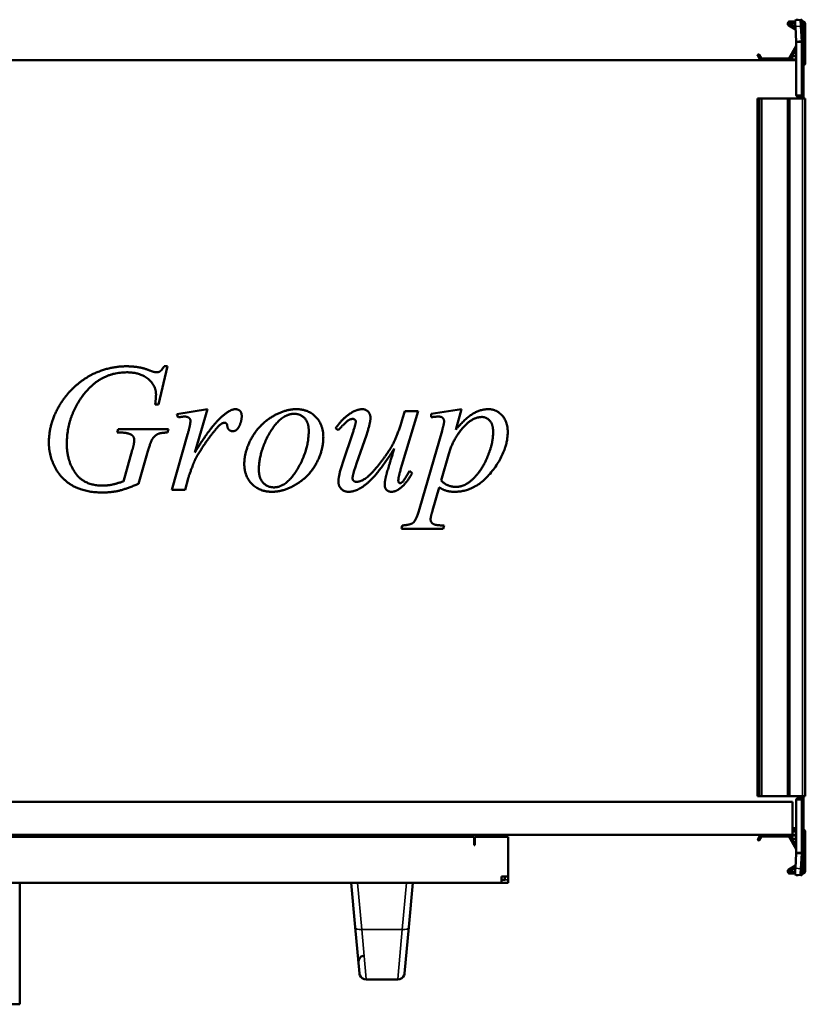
# Model space of a CAD drawing. Header units: millimetres. Extents: x 268 to 992, y 221 to 670.
# Tile 2 of 2: x 634 to 992, y 221 to 670. Entities that reach past the tile are written whole.
import ezdxf

# ---------------------------------------------------------------- set-up
doc = ezdxf.new("R2010")
doc.units = ezdxf.units.MM
doc.header["$LTSCALE"] = 3
doc.layers.add('Widoczne (ISO)', color=7, linetype='Continuous', lineweight=50)
doc.layers.add('Widoczne wąskie (ISO)', color=7, linetype='Continuous', lineweight=35)

msp = doc.modelspace()

# ---------------------------------------------------------------- linework, layer by layer
at = {"layer": 'Widoczne (ISO)'}
for p, q in [((987.2, 669.11), (984.8, 669.11)), ((989.76, 669.88), (987.27, 669.73)), ((987.7, 669.81), (988.58, 669.81)), ((989.76, 669.88), (990.19, 669.89)), ((990.2, 669.81), (990.2, 659.73)), ((990.6, 669.11), (990.2, 669.11)), ((984.3, 667.24), (987.35, 665.48)), ((987.29, 666.44), (984.7, 667.93)), ((984.8, 668.31), (987.2, 668.31)), ((987.27, 666.73), (987.7, 659.81)), ((990.19, 659.97), (989.76, 666.88)), ((990.7, 668.31), (990.2, 668.31)), ((991, 668.31), (990.7, 668.31)), ((991, 668.31), (991, 656.31)), ((991.8, 650.11), (991.8, 667.91)), ((987.7, 659.81), (988.8, 659.88)), ((988.8, 659.73), (987.7, 659.73)), ((987.7, 659.73), (987.7, 635.52)), ((988.8, 659.88), (990.19, 659.97)), ((990.2, 659.73), (988.8, 659.73)), ((990.2, 635.51), (990.2, 659.73)), ((987.67, 657.97), (984.41, 652.31)), ((985.1, 651.91), (987.7, 656.41)), ((990.28, 655.57), (990.2, 655.8)), ((991, 655.81), (990.7, 655.81)), ((991, 656.31), (991, 655.81)), ((991, 655.81), (991, 652.75)), ((987.7, 651.41), (272.3, 651.41)), ((970.13, 653.53), (971.07, 651.91)), ((970.55, 654.01), (970.2, 653.81)), ((971.76, 652.31), (970.82, 653.93)), ((984.23, 652.21), (971.94, 652.21)), ((987.7, 653.31), (986.6, 653.31)), ((986.6, 651.71), (987.7, 651.71)), ((990.29, 651.71), (990.29, 651.71)), ((991, 651.41), (990.93, 651.41)), ((991, 652.75), (990.94, 652.73)), ((990.94, 652.7), (990.94, 652.69)), ((991, 651.51), (991, 651.41)), ((991, 648.41), (991, 651.41)), ((990.94, 648.31), (990.94, 635.51)), ((991, 648.41), (991, 635.31)), ((970.1, 633.91), (970.2, 633.91)), ((970.1, 315.91), (970.1, 633.91)), ((970.55, 633.91), (970.2, 633.91)), ((970.55, 633.91), (970.82, 633.91)), ((971.76, 633.91), (970.82, 633.91)), ((971.94, 633.91), (971.76, 633.91)), ((983.8, 633.91), (971.94, 633.91)), ((983.8, 633.91), (984.8, 633.91)), ((983.8, 315.91), (983.8, 633.91)), ((990.6, 633.91), (984.8, 633.91)), ((988.4, 634.82), (988.5, 634.82)), ((988.5, 634.81), (988.5, 634.82)), ((988.5, 634.81), (988.5, 633.91)), ((988.5, 634.81), (990.2, 634.81)), ((990.2, 635.51), (990.2, 634.81)), ((990.7, 635.31), (990.2, 635.31)), ((990.6, 633.91), (991.8, 633.91)), ((991, 635.31), (990.7, 635.31)), ((991, 634.81), (990.7, 634.81)), ((991, 635.31), (991, 634.81)), ((991, 633.91), (991, 634.81)), ((991.8, 315.91), (991.8, 633.91)), ((701.29, 511.91), (697.2, 494.57)), ((699.81, 511.91), (701.29, 511.91)), ((697.2, 494.57), (695.72, 494.57)), ((705.6, 490.12), (719.49, 492.36)), ((706.14, 488.63), (705.6, 490.12)), ((719.49, 492.36), (713.83, 472.64)), ((815.51, 491.42), (808.1, 466.89)), ((808.41, 488.05), (809.36, 491.42)), ((809.36, 491.42), (815.51, 491.42)), ((821.44, 490.3), (835.28, 492.36)), ((821.44, 488.72), (821.44, 490.3)), ((835.28, 492.36), (832.59, 483.02)), ((678.46, 481.71), (678.91, 483.29)), ((679.59, 481.71), (678.46, 481.71)), ((678.91, 483.29), (701.74, 483.29)), ((701.74, 483.29), (701.33, 481.71)), ((703.22, 455.65), (710.46, 480.86)), ((779.12, 482.79), (777.86, 483.69)), ((781.32, 468.59), (785.54, 481.13)), ((791.88, 480.55), (787.43, 467.61)), ((816.1, 446.98), (826.34, 482.52)), ((681.29, 459.47), (685.29, 473.63)), ((692.12, 472.23), (688.08, 458.35)), ((829.44, 472.05), (825.98, 459.92)), ((811.56, 464.19), (812.77, 463.25)), ((710.73, 460.77), (709.42, 455.65)), ((709.42, 455.65), (703.22, 455.65)), ((825.04, 456.69), (822.03, 446.22)), ((807.83, 437.9), (808.23, 439.39)), ((826.93, 437.9), (807.83, 437.9)), ((827.33, 439.39), (826.93, 437.9)), ((970.1, 315.91), (970.2, 315.91)), ((970.55, 315.91), (970.2, 315.91)), ((970.55, 315.91), (970.82, 315.91)), ((971.76, 315.91), (970.82, 315.91)), ((971.94, 315.91), (971.76, 315.91)), ((983.8, 315.91), (971.94, 315.91)), ((983.8, 315.91), (984.8, 315.91)), ((990.6, 315.91), (984.8, 315.91)), ((987.7, 314.3), (987.7, 290.08)), ((988.5, 315), (988.4, 315)), ((988.5, 315.91), (988.5, 315.01)), ((988.5, 315), (988.5, 315.01)), ((990.2, 315.01), (988.5, 315.01)), ((990.2, 315.01), (990.2, 314.31)), ((990.2, 314.51), (990.7, 314.51)), ((990.2, 290.08), (990.2, 314.31)), ((990.6, 315.91), (991.8, 315.91)), ((991, 315.01), (990.7, 315.01)), ((991, 314.51), (990.7, 314.51)), ((990.94, 314.31), (990.94, 301.51)), ((991, 315.01), (991, 315.91)), ((991, 315.01), (991, 314.51)), ((991, 314.51), (991, 301.41)), ((274, 313.41), (986, 313.41)), ((986, 298.41), (986, 313.41)), ((987.7, 301.41), (986, 301.41)), ((986, 300.71), (987.7, 300.71)), ((991, 301.41), (990.94, 301.41)), ((274, 298.41), (986, 298.41)), ((841, 297.41), (377, 297.41)), ((634, 297.41), (634, 298.41)), ((841, 294.41), (841, 297.41)), ((841.3, 297.41), (856.5, 297.41)), ((841.3, 297.41), (841.3, 293.66)), ((856.5, 279.41), (856.5, 297.41)), ((970.13, 296.28), (971.07, 297.91)), ((971.76, 297.51), (970.82, 295.88)), ((984.23, 297.61), (971.94, 297.61)), ((987.67, 291.85), (984.41, 297.51)), ((985.1, 297.91), (987.7, 293.4)), ((986, 299.91), (987.7, 299.91)), ((987.7, 298.41), (986, 298.41)), ((986.6, 298.11), (987.7, 298.11)), ((987.7, 296.51), (986.6, 296.51)), ((990.28, 299.91), (990.28, 299.91)), ((990.93, 299.91), (991, 299.91)), ((991, 298.41), (990.93, 298.41)), ((990.94, 297.12), (990.94, 297.12)), ((990.94, 297.09), (991, 297.07)), ((991, 298.41), (991, 299.91)), ((991, 298.31), (991, 298.41)), ((991, 297.07), (991, 294.01)), ((991.8, 299.71), (991.8, 281.91)), ((841, 293.66), (841, 294.41)), ((841.3, 293.66), (841, 293.66)), ((970.55, 295.81), (970.2, 296.01)), ((990.28, 294.24), (990.2, 294.02)), ((991, 294.01), (990.7, 294.01)), ((991, 294.01), (991, 293.51)), ((991, 293.51), (991, 281.51)), ((987.7, 290), (987.27, 283.09)), ((987.7, 290.08), (988.8, 290.08)), ((988.8, 289.93), (987.7, 290)), ((988.8, 290.08), (990.2, 290.08)), ((990.19, 289.85), (988.8, 289.93)), ((989.76, 282.93), (990.19, 289.85)), ((990.2, 290.08), (990.2, 280.01)), ((984.3, 282.57), (987.35, 284.33)), ((987.29, 283.38), (984.7, 281.88)), ((853.5, 279.41), (853.5, 276.41)), ((853.5, 279.41), (856.5, 279.41)), ((855, 277.91), (855, 279.41)), ((856.5, 276.41), (856.5, 279.41)), ((984.8, 281.51), (987.2, 281.51)), ((987.2, 280.71), (984.8, 280.71)), ((989.76, 279.93), (987.27, 280.09)), ((988.58, 280.01), (987.7, 280.01)), ((990.19, 279.92), (989.76, 279.93)), ((990.2, 281.51), (990.7, 281.51)), ((990.6, 280.71), (990.2, 280.71)), ((991, 281.51), (990.7, 281.51)), ((853.5, 276.41), (364.5, 276.41)), ((634, 221.11), (634, 276.41)), ((785, 276.41), (786.84, 256.2)), ((811.16, 256.2), (813, 276.41)), ((853.5, 277.91), (855, 277.91)), ((853.5, 276.41), (856.5, 276.41)), ((788.75, 235.14), (786.84, 256.2)), ((811.16, 256.2), (809.25, 235.14)), ((788.3, 240.14), (788.2, 241.26)), ((806.26, 232.41), (791.74, 232.41)), ((634, 221.11), (534, 221.11))]:
    msp.add_line(p, q, dxfattribs=at)
for centre, radius, start, end in [((984.8, 668.11), 1, 90, 240), ((990.6, 667.91), 1.2, 0, 90), ((984.8, 668.11), 0.2, 90, 240), ((987.5, 658.07), 0.2, 330, 0), ((990.7, 656.31), 0.5, 180, 270), ((979, 651.47), 12, 5.8625, 20), ((970.3, 653.63), 0.2, 120, 210), ((970.65, 653.83), 0.2, 30, 120), ((971.94, 652.41), 1, 210, 270), ((971.94, 652.41), 0.2, 210, 270), ((984.23, 652.41), 0.2, 270, 330), ((984.23, 652.41), 1, 270, 330), ((986.6, 652.51), 0.8, 90, 270), ((990.8, 651.51), 0.2, 0, 51.1445), ((990.8, 650.11), 1, 281.537, 0), ((988.4, 635.52), 0.7, 180, 180.8185), ((990.7, 635.31), 0.5, 180, 270), ((988.4, 314.3), 0.7, 179.1815, 180), ((990.7, 314.51), 0.5, 90, 180), ((990.8, 299.71), 1, 0, 82.1312), ((970.3, 296.18), 0.2, 150, 240), ((971.94, 297.41), 1, 90, 150), ((971.94, 297.41), 0.2, 90, 150), ((984.23, 297.41), 1, 30, 90), ((984.23, 297.41), 0.2, 30, 90), ((986.6, 297.31), 0.8, 90, 270), ((979, 298.34), 12, 340, 354.1375), ((990.8, 298.31), 0.2, 308.8292, 0), ((970.65, 295.98), 0.2, 240, 330), ((987.5, 291.75), 0.2, 0, 30), ((990.7, 293.51), 0.5, 90, 180), ((984.8, 281.71), 1, 120, 270), ((984.8, 281.71), 0.2, 120, 270), ((990.6, 281.91), 1.2, 270, 0), ((791.74, 235.41), 3, 185.1944, 199.4712), ((791.74, 235.41), 3, 199.4712, 270), ((806.26, 235.41), 3, 270, 340.5288), ((806.26, 235.41), 3, 340.5288, 354.8056)]:
    msp.add_arc(centre, radius, start, end, dxfattribs=at)
for centre, major_axis, start_param, end_param in [((987.46, 666.73), (-0.19, 2.99), 0, 1.56889), ((989.95, 666.89), (-0.19, 2.99), 6.281279, 7.852075), ((987.46, 283.08), (-0.19, -2.99), 4.714295, 6.283185), ((989.95, 282.93), (-0.19, -2.99), 4.714295, 6.285092)]:
    msp.add_ellipse(centre, major_axis=major_axis, ratio=0.061628, start_param=start_param, end_param=end_param, dxfattribs=at)
for points, knots in [([(987.7, 669.75), (987.7, 669.75), (987.7, 669.76), (987.7, 669.76), (987.7, 669.76), (987.7, 669.76), (987.7, 669.77), (987.7, 669.77), (987.7, 669.77), (987.7, 669.78), (987.7, 669.78), (987.7, 669.78), (987.7, 669.79), (987.7, 669.79), (987.7, 669.79), (987.7, 669.8), (987.7, 669.8), (987.7, 669.8), (987.7, 669.81)], [0.002049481, 0.002049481, 0.002049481, 0.002049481, 0.00300249, 0.00300249, 0.00300249, 0.004503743, 0.004503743, 0.004503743, 0.006004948, 0.006004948, 0.006004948, 0.007506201, 0.007506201, 0.007506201, 0.009007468, 0.009007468, 0.009007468, 0.010508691, 0.010508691, 0.010508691, 0.010508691]), ([(990.2, 669.81), (990.2, 669.82), (990.2, 669.84), (990.2, 669.86), (990.19, 669.88), (990.19, 669.89)], [0, 0, 0, 0, 0.01249515, 0.01249515, 0.0249903, 0.0249903, 0.0249903, 0.0249903]), ([(987.7, 659.73), (987.7, 659.74), (987.7, 659.74), (987.7, 659.74), (987.7, 659.75), (987.7, 659.75), (987.7, 659.76), (987.7, 659.76), (987.7, 659.76), (987.7, 659.77), (987.7, 659.77), (987.7, 659.77), (987.7, 659.78), (987.7, 659.78), (987.7, 659.79), (987.7, 659.79), (987.7, 659.79), (987.7, 659.8), (987.7, 659.8), (987.7, 659.81), (987.7, 659.81), (987.7, 659.81)], [0, 0, 0, 0, 0.00150122, 0.00150122, 0.00150122, 0.00300249, 0.00300249, 0.00300249, 0.00450374, 0.00450374, 0.00450374, 0.00600495, 0.00600495, 0.00600495, 0.0075062, 0.0075062, 0.0075062, 0.00900747, 0.00900747, 0.00900747, 0.01050869, 0.01050869, 0.01050869, 0.01050869]), ([(990.19, 659.97), (990.19, 659.93), (990.2, 659.89), (990.2, 659.81), (990.2, 659.77), (990.2, 659.73)], [0, 0, 0, 0, 0.01249515, 0.01249515, 0.0249903, 0.0249903, 0.0249903, 0.0249903]), ([(990.94, 648.96), (990.93, 649.42), (990.93, 649.88), (990.93, 650.77), (990.93, 651.19), (990.93, 651.91), (990.93, 652.19), (990.93, 652.57), (990.93, 652.67), (990.94, 652.69)], [0.0000002, 0.0000002, 0.0000002, 0.0000002, 0.138614, 0.138614, 0.2902546, 0.2902546, 0.4411619, 0.4411619, 0.5810662, 0.5810662, 0.5810662, 0.5810662]), ([(990.94, 652.69), (990.94, 652.69), (990.94, 652.69), (990.94, 652.69), (990.94, 652.69), (990.94, 652.69)], [-0.01558465, -0.01558465, -0.01558465, -0.01558465, -0.00779233, -0.00779233, 0, 0, 0, 0]), ([(990.94, 648.81), (990.94, 648.83), (990.94, 648.86), (990.94, 648.91), (990.94, 648.94), (990.94, 648.96)], [0.00000127, 0.00000127, 0.00000127, 0.00000127, 0.0077936, 0.0077936, 0.01558592, 0.01558592, 0.01558592, 0.01558592]), ([(990.94, 648.81), (990.94, 648.72), (990.94, 648.64), (990.94, 648.47), (990.94, 648.39), (990.94, 648.31)], [0.00000127, 0.00000127, 0.00000127, 0.00000127, 0.02497637, 0.02497637, 0.04995171, 0.04995171, 0.04995171, 0.04995171]), ([(987.7, 635.51), (987.7, 635.48), (987.7, 635.46), (987.71, 635.39), (987.72, 635.34), (987.76, 635.22), (987.8, 635.14), (987.92, 634.99), (988.02, 634.92), (988.15, 634.86), (988.2, 634.84), (988.27, 634.83), (988.29, 634.82), (988.33, 634.82), (988.34, 634.82), (988.37, 634.82), (988.38, 634.82), (988.4, 634.82)], [0.902894, 0.902894, 0.902894, 0.902894, 0.9101665, 0.9101665, 0.9233252, 0.9233252, 0.9496425, 0.9496425, 0.9912814, 0.9912814, 1.0121009, 1.0121009, 1.0225106, 1.0225106, 1.0277154, 1.0277154, 1.0329203, 1.0329203, 1.0329203, 1.0329203]), ([(988.4, 315), (988.38, 315), (988.37, 315), (988.34, 314.99), (988.33, 314.99), (988.29, 314.99), (988.27, 314.98), (988.2, 314.97), (988.15, 314.95), (988.02, 314.89), (987.92, 314.82), (987.8, 314.67), (987.76, 314.59), (987.72, 314.47), (987.71, 314.43), (987.7, 314.36), (987.7, 314.33), (987.7, 314.31)], [0.5164602, 0.5164602, 0.5164602, 0.5164602, 0.521665, 0.521665, 0.5268699, 0.5268699, 0.5372796, 0.5372796, 0.558099, 0.558099, 0.5997379, 0.5997379, 0.6260553, 0.6260553, 0.6392139, 0.6392139, 0.6464865, 0.6464865, 0.6464865, 0.6464865]), ([(990.94, 297.12), (990.93, 297.14), (990.93, 297.24), (990.93, 297.62), (990.93, 297.9), (990.93, 298.62), (990.93, 299.04), (990.93, 299.93), (990.93, 300.39), (990.94, 300.85)], [0.0000002, 0.0000002, 0.0000002, 0.0000002, 0.138614, 0.138614, 0.2902546, 0.2902546, 0.4411619, 0.4411619, 0.5810662, 0.5810662, 0.5810662, 0.5810662]), ([(990.94, 301.51), (990.94, 301.42), (990.94, 301.34), (990.94, 301.17), (990.94, 301.09), (990.94, 301.01)], [0, 0, 0, 0, 0.02497584, 0.02497584, 0.04995141, 0.04995141, 0.04995141, 0.04995141]), ([(990.94, 301.01), (990.94, 300.98), (990.94, 300.95), (990.94, 300.9), (990.94, 300.88), (990.94, 300.85)], [-0.01558465, -0.01558465, -0.01558465, -0.01558465, -0.00779233, -0.00779233, 0, 0, 0, 0]), ([(990.94, 297.12), (990.94, 297.12), (990.94, 297.12), (990.94, 297.12), (990.94, 297.12), (990.94, 297.12)], [0.00000127, 0.00000127, 0.00000127, 0.00000127, 0.0077936, 0.0077936, 0.01558592, 0.01558592, 0.01558592, 0.01558592]), ([(987.7, 290), (987.7, 290), (987.7, 290.01), (987.7, 290.01), (987.7, 290.02), (987.7, 290.02), (987.7, 290.02), (987.7, 290.03), (987.7, 290.03), (987.7, 290.04), (987.7, 290.04), (987.7, 290.04), (987.7, 290.05), (987.7, 290.05), (987.7, 290.05), (987.7, 290.06), (987.7, 290.06), (987.7, 290.07), (987.7, 290.07), (987.7, 290.07), (987.7, 290.08), (987.7, 290.08)], [0, 0, 0, 0, 0.00150122, 0.00150122, 0.00150122, 0.00300249, 0.00300249, 0.00300249, 0.00450374, 0.00450374, 0.00450374, 0.00600495, 0.00600495, 0.00600495, 0.0075062, 0.0075062, 0.0075062, 0.00900747, 0.00900747, 0.00900747, 0.01050869, 0.01050869, 0.01050869, 0.01050869]), ([(990.2, 290.08), (990.2, 290.04), (990.2, 290), (990.2, 289.92), (990.19, 289.89), (990.19, 289.85)], [0, 0, 0, 0, 0.01249515, 0.01249515, 0.0249903, 0.0249903, 0.0249903, 0.0249903]), ([(987.7, 280.01), (987.7, 280.01), (987.7, 280.01), (987.7, 280.02), (987.7, 280.02), (987.7, 280.02), (987.7, 280.03), (987.7, 280.03), (987.7, 280.03), (987.7, 280.04), (987.7, 280.04), (987.7, 280.04), (987.7, 280.05), (987.7, 280.05), (987.7, 280.05), (987.7, 280.06), (987.7, 280.06), (987.7, 280.06), (987.7, 280.06)], [0, 0, 0, 0, 0.001501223, 0.001501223, 0.001501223, 0.00300249, 0.00300249, 0.00300249, 0.004503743, 0.004503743, 0.004503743, 0.006004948, 0.006004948, 0.006004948, 0.007506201, 0.007506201, 0.007506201, 0.00845921, 0.00845921, 0.00845921, 0.00845921]), ([(990.19, 279.92), (990.19, 279.94), (990.2, 279.95), (990.2, 279.98), (990.2, 279.99), (990.2, 280.01)], [0, 0, 0, 0, 0.01249515, 0.01249515, 0.0249903, 0.0249903, 0.0249903, 0.0249903]), ([(790.82, 243.37), (790.67, 243.35), (790.52, 243.31), (790.07, 243.17), (789.78, 243.02), (789.26, 242.65), (789.03, 242.41), (788.66, 241.89), (788.51, 241.6), (788.33, 240.99), (788.28, 240.67), (788.29, 240.31), (788.29, 240.27), (788.29, 240.2), (788.29, 240.18), (788.3, 240.14), (788.3, 240.14), (788.3, 240.14), (788.3, 240.14), (788.3, 240.14), (788.3, 240.14), (788.3, 240.14), (788.3, 240.14), (788.3, 240.14), (788.3, 240.14), (788.3, 240.14), (788.3, 240.14), (788.3, 240.14), (788.3, 240.14), (788.3, 240.14), (788.3, 240.14), (788.3, 240.14), (788.3, 240.14), (788.3, 240.14), (788.3, 240.14), (788.3, 240.15), (788.29, 240.17), (788.28, 240.29), (788.27, 240.48), (788.23, 240.89), (788.21, 241.06), (788.2, 241.26), (788.2, 241.26), (788.2, 241.26)], [0.046741, 0.046741, 0.046741, 0.046741, 0.092716, 0.092716, 0.187541, 0.187541, 0.284719, 0.284719, 0.379239, 0.379239, 0.474736, 0.474736, 0.486585, 0.486585, 0.495471, 0.495471, 0.495887, 0.495887, 0.496173, 0.496173, 0.496209, 0.496209, 0.496227, 0.496227, 0.496246, 0.496246, 0.496264, 0.496264, 0.496408, 0.496408, 0.500985, 0.500985, 0.514719, 0.514719, 0.555922, 0.555922, 0.679563, 0.679563, 1.051392, 1.051392, 1.25167, 1.25167, 1.251741, 1.251741, 1.251741, 1.251741]), ([(790.82, 243.37), (790.67, 243.35), (790.52, 243.31), (790.07, 243.17), (789.78, 243.02), (789.26, 242.65), (789.03, 242.41), (788.66, 241.89), (788.51, 241.6), (788.33, 240.99), (788.28, 240.67), (788.29, 240.31), (788.29, 240.27), (788.29, 240.2), (788.29, 240.18), (788.3, 240.14), (788.3, 240.14), (788.3, 240.14), (788.3, 240.14), (788.3, 240.14), (788.3, 240.14), (788.3, 240.14), (788.3, 240.14), (788.3, 240.14), (788.3, 240.14), (788.3, 240.14), (788.3, 240.14), (788.3, 240.14), (788.3, 240.14), (788.3, 240.14)], [0.0467414, 0.0467414, 0.0467414, 0.0467414, 0.0927162, 0.0927162, 0.1875407, 0.1875407, 0.2847189, 0.2847189, 0.3792395, 0.3792395, 0.4747359, 0.4747359, 0.4865848, 0.4865848, 0.4954707, 0.4954707, 0.4958872, 0.4958872, 0.4961733, 0.4961733, 0.496209, 0.496209, 0.4962269, 0.4962269, 0.4962462, 0.4962462, 0.4962643, 0.4962643, 0.4963414, 0.4963414, 0.4963414, 0.4963414])]:
    msp.add_open_spline(points, degree=3, knots=knots, dxfattribs=at)
for points, degree in [([(990.93, 651.55), (990.93, 651.51), (990.93, 651.46), (990.93, 651.41)], 3), ([(990.94, 635.51), (990.94, 635.44), (990.94, 635.37), (990.94, 635.31)], 3), ([(667.5, 508.41), (674.78, 511.91), (682.73, 511.91)], 2), ([(682.73, 511.91), (688.62, 511.91), (693.43, 509.93)], 2), ([(696.26, 509.17), (697.24, 509.17), (698.68, 510.11), (699.81, 511.91)], 2), ([(647.28, 476.95), (647.28, 484.1), (653.25, 496.95), (662.24, 505.84), (667.5, 508.41)], 2), ([(682.73, 509.17), (669.97, 509.17), (661.88, 497.35)], 2), ([(696.08, 499.06), (696.08, 503.06), (688.98, 509.17), (682.73, 509.17)], 2), ([(693.43, 509.93), (695.36, 509.17), (696.26, 509.17)], 2), ([(695.72, 494.57), (696.08, 497.62), (696.08, 499.06)], 2), ([(661.88, 497.35), (655.46, 488.01), (655.46, 476.41)], 2), ([(713.83, 472.64), (721.02, 484.77), (726.81, 489.62)], 2), ([(726.81, 489.62), (730.14, 492.36), (732.2, 492.36)], 2), ([(732.2, 492.36), (733.55, 492.36), (735.12, 490.79), (735.12, 489.26)], 2), ([(735.12, 489.26), (735.12, 486.61), (733.73, 484.19)], 2), ([(736.29, 467.43), (736.29, 473.4), (743.17, 485.4), (754.63, 492.36), (759.97, 492.36)], 2), ([(758.98, 490.25), (753.01, 490.25), (742.94, 473.18), (742.94, 464.77)], 2), ([(765.64, 482.48), (765.64, 486.25), (761.95, 490.25), (758.98, 490.25)], 2), ([(759.97, 492.36), (765.37, 492.36), (772.29, 485.31), (772.29, 479.69)], 2), ([(777.86, 483.69), (781.18, 488.41), (784.87, 490.61)], 2), ([(784.87, 490.61), (787.7, 492.36), (790.08, 492.36)], 2), ([(790.08, 492.36), (791.7, 492.36), (793.76, 490.07), (793.76, 488.32)], 2), ([(832.59, 483.02), (836.99, 488.23), (843.91, 492.36), (847.55, 492.36)], 2), ([(847.55, 492.36), (851.15, 492.36), (856.27, 486.66), (856.27, 482.07)], 2), ([(709.11, 488.99), (708.3, 488.99), (706.14, 488.63)], 2), ([(711.17, 488.36), (710.37, 488.99), (709.11, 488.99)], 2), ([(710.46, 480.86), (711.76, 485.26), (711.76, 487.11)], 2), ([(711.76, 487.11), (711.76, 487.87), (711.17, 488.36)], 2), ([(726.09, 485.85), (725.01, 485.26), (722.9, 482.66)], 2), ([(727.4, 486.16), (726.68, 486.16), (726.09, 485.85)], 2), ([(728.16, 485.85), (727.85, 486.16), (727.4, 486.16)], 2), ([(728.52, 484.81), (728.43, 485.58), (728.16, 485.85)], 2), ([(730.95, 482.34), (730, 482.34), (728.7, 483.56), (728.52, 484.81)], 2), ([(785.77, 487.92), (784.73, 487.92), (782.71, 486.7), (779.12, 482.79)], 2), ([(785.54, 481.13), (787.07, 485.62), (787.07, 486.75)], 2), ([(787.07, 486.75), (787.07, 487.2), (786.26, 487.92), (785.77, 487.92)], 2), ([(787.52, 459.25), (788.91, 459.25), (793.4, 461.9), (800.86, 471.15), (805.72, 479.24), (808.41, 488.05)], 2), ([(793.76, 488.32), (793.76, 486.12), (791.88, 480.55)], 2), ([(824.72, 488.99), (823.56, 488.99), (821.44, 488.72)], 2), ([(827.29, 486.7), (827.29, 487.78), (826.03, 488.99), (824.72, 488.99)], 2), ([(826.34, 482.52), (827.29, 485.89), (827.29, 486.7)], 2), ([(844.59, 488.81), (840.14, 488.81), (831.42, 478.79), (829.44, 472.05)], 2), ([(849.62, 482.12), (849.62, 485.35), (846.61, 488.81), (844.59, 488.81)], 2), ([(685.11, 480.55), (683.4, 481.71), (679.59, 481.71)], 2), ([(686.15, 478.3), (686.15, 479.78), (685.11, 480.55)], 2), ([(701.33, 481.71), (698.19, 481.67), (695.36, 480.28), (694.32, 478.61)], 2), ([(722.9, 482.66), (719.53, 478.7), (715.58, 472.37)], 2), ([(733.73, 484.19), (732.79, 482.34), (730.95, 482.34)], 2), ([(749.82, 456.73), (755.57, 456.73), (765.64, 473.72), (765.64, 482.48)], 2), ([(856.27, 482.07), (856.27, 473.13), (841.75, 454.71), (832.14, 454.71)], 2), ([(832.81, 456.96), (834.97, 456.96), (839.37, 459.29), (843.6, 463.92), (846.97, 469.94), (849.62, 478.12), (849.62, 482.12)], 2), ([(671.9, 454.39), (663.23, 454.39), (652.44, 460.91), (647.28, 471.65), (647.28, 476.95)], 2), ([(655.46, 476.41), (655.46, 468.73), (663.45, 457.54), (671.81, 457.54)], 2), ([(685.29, 473.63), (686.15, 476.55), (686.15, 478.3)], 2), ([(694.32, 478.61), (693.65, 477.54), (692.12, 472.23)], 2), ([(772.29, 479.69), (772.29, 473.58), (765.81, 461.67), (754.31, 454.71), (748.87, 454.71)], 2), ([(715.58, 472.37), (713.87, 469.67), (712.66, 466.3)], 2), ([(804.59, 474.39), (797.45, 463.11), (787.79, 454.71), (783.74, 454.71)], 2), ([(800.77, 461.54), (801.45, 464.32), (804.59, 474.39)], 2), ([(748.87, 454.71), (743.3, 454.71), (736.29, 461.81), (736.29, 467.43)], 2), ([(779.16, 459.25), (779.16, 462.3), (781.32, 468.59)], 2), ([(787.43, 467.61), (785.59, 462.35), (785.59, 460.95)], 2), ([(808.1, 466.89), (806.44, 461.4), (806.44, 459.97)], 2), ([(712.66, 466.3), (710.95, 461.72), (710.73, 460.77)], 2), ([(742.94, 464.77), (742.94, 460.91), (746.85, 456.73), (749.82, 456.73)], 2), ([(812.77, 463.25), (809.99, 458.3), (807.02, 456.1)], 2), ([(807.2, 458.66), (807.74, 458.66), (809, 459.83), (811.56, 464.19)], 2), ([(671.81, 457.54), (673.88, 457.54), (677.56, 458.26), (681.29, 459.47)], 2), ([(688.08, 458.35), (682.51, 455.97), (675.68, 454.39), (671.9, 454.39)], 2), ([(783.74, 454.71), (781.81, 454.71), (779.16, 457.27), (779.16, 459.25)], 2), ([(785.59, 460.95), (785.59, 460.15), (786.62, 459.25), (787.52, 459.25)], 2), ([(800.23, 457.9), (800.23, 459.29), (800.77, 461.54)], 2), ([(803.25, 454.71), (801.9, 454.71), (800.23, 456.51), (800.23, 457.9)], 2), ([(806.44, 459.97), (806.44, 459.29), (806.84, 458.66), (807.2, 458.66)], 2), ([(825.98, 459.92), (828.5, 456.96), (832.81, 456.96)], 2), ([(807.02, 456.1), (805.09, 454.71), (803.25, 454.71)], 2), ([(832.14, 454.71), (830.12, 454.71), (826.97, 455.56), (825.04, 456.69)], 2), ([(808.23, 439.39), (812.01, 439.57), (814.66, 441.81), (816.1, 446.98)], 2), ([(822.03, 446.22), (821.13, 443.16), (821.13, 442.22)], 2), ([(821.13, 442.22), (821.13, 441.32), (822.07, 440.06), (824.19, 439.39), (827.33, 439.39)], 2), ([(990.94, 314.51), (990.94, 314.44), (990.94, 314.37), (990.94, 314.31)], 3), ([(990.94, 300.85), (990.94, 300.8), (990.94, 300.75), (990.94, 300.7)], 3), ([(990.93, 298.26), (990.93, 298.22), (990.93, 298.19), (990.93, 298.15)], 3)]:
    msp.add_open_spline(points, degree=degree, dxfattribs=at)
at = {"layer": 'Widoczne wąskie (ISO)'}
for p, q in [((989.76, 669.88), (989.76, 669.88)), ((990.19, 659.97), (990.19, 669.89)), ((989.76, 666.88), (987.27, 666.73)), ((990.7, 656.31), (990.7, 668.31)), ((990.2, 656.31), (990.7, 656.31)), ((990.37, 655.31), (990.37, 655.31)), ((990.7, 655.81), (990.7, 656.31)), ((991, 656.31), (990.7, 656.31)), ((990.28, 648.31), (990.2, 648.31)), ((990.94, 648.31), (990.28, 648.31)), ((990.28, 648.31), (990.28, 635.31)), ((970.2, 315.91), (970.2, 633.91)), ((970.55, 315.91), (970.55, 633.91)), ((970.82, 315.91), (970.82, 633.91)), ((971.76, 315.91), (971.76, 633.91)), ((971.94, 315.91), (971.94, 633.91)), ((984.8, 315.91), (984.8, 633.91)), ((990.2, 635.51), (987.7, 635.51)), ((988.8, 633.91), (988.8, 634.81)), ((990.6, 315.91), (990.6, 633.91)), ((990.7, 634.81), (990.7, 635.31)), ((987.7, 314.31), (990.2, 314.31)), ((988.8, 315.01), (988.8, 315.91)), ((990.28, 314.51), (990.28, 301.51)), ((990.7, 314.51), (990.7, 315.01)), ((990.28, 301.51), (990.2, 301.51)), ((990.28, 301.51), (990.94, 301.51)), ((990.7, 293.51), (990.2, 293.51)), ((990.37, 294.51), (990.37, 294.51)), ((990.7, 293.51), (990.7, 294.01)), ((990.7, 281.51), (990.7, 293.51)), ((991, 293.51), (990.7, 293.51)), ((990.19, 279.92), (990.19, 289.85)), ((989.76, 282.93), (987.27, 283.09)), ((989.76, 279.93), (989.76, 279.93)), ((789.82, 255.18), (787.89, 276.41)), ((810.11, 276.41), (808.18, 255.18)), ((855, 277.91), (856.1, 277.91)), ((808.18, 255.18), (789.82, 255.18)), ((789.82, 255.18), (791.57, 234.41)), ((806.43, 234.41), (808.18, 255.18)), ((791.57, 234.41), (791.74, 232.41)), ((806.26, 232.41), (806.43, 234.41))]:
    msp.add_line(p, q, dxfattribs=at)
for centre, major_axis, ratio, start_param, end_param in [((990.35, 650.43), (0.07, -5.14), 0.000062, 3.141592, 3.334197), ((979.01, 651.43), (11.99, 0.38), 0.984885, 0.075022, 0.317808), ((979.01, 648.81), (12, -0.07), 0.173121, 0.107203, 0.349989), ((990.35, 648.31), (0, -6.01), 0.012225, 4.519998, 4.712603), ((990.35, 301.51), (0, -6.01), 0.012226, 4.712175, 4.90478), ((979.01, 301.01), (12, 0.07), 0.173121, 5.933196, 6.175982), ((979.01, 298.39), (11.99, -0.38), 0.984885, 5.965377, 6.208164), ((990.35, 299.38), (0.07, 5.14), 0.000062, 2.948989, 3.141593), ((789.82, 256.47), (-2.99, -0.27), 0.429287, 0, 1.53179), ((808.18, 256.47), (2.99, -0.27), 0.429287, 4.751395, 6.283185)]:
    msp.add_ellipse(centre, major_axis=major_axis, ratio=ratio, start_param=start_param, end_param=end_param, dxfattribs=at)
for points, knots in [([(990.28, 655.48), (990.29, 655.27), (990.29, 654.61), (990.29, 653.58), (990.29, 653.43)], [-0.1965799, -0.1965799, -0.1965799, -0.1965799, -0.0284018, -0.0000125, -0.0000125, -0.0000125, -0.0000125]), ([(990.29, 653.43), (990.29, 652.97), (990.29, 651.76), (990.28, 650.31), (990.28, 649.46)], [-0.0000125, -0.0000125, -0.0000125, -0.0000125, 0.083717, 0.1958357, 0.1958357, 0.1958357, 0.1958357]), ([(990.28, 300.36), (990.29, 299.08), (990.29, 297.66), (990.29, 296.54), (990.29, 296.39)], [-0.1965799, -0.1965799, -0.1965799, -0.1965799, -0.0284018, -0.0000125, -0.0000125, -0.0000125, -0.0000125]), ([(990.29, 296.39), (990.29, 295.93), (990.29, 295), (990.28, 294.48), (990.28, 294.33)], [-0.0000125, -0.0000125, -0.0000125, -0.0000125, 0.083717, 0.1958357, 0.1958357, 0.1958357, 0.1958357])]:
    msp.add_open_spline(points, degree=3, knots=knots, dxfattribs=at)

doc.saveas('drawing.dxf')
